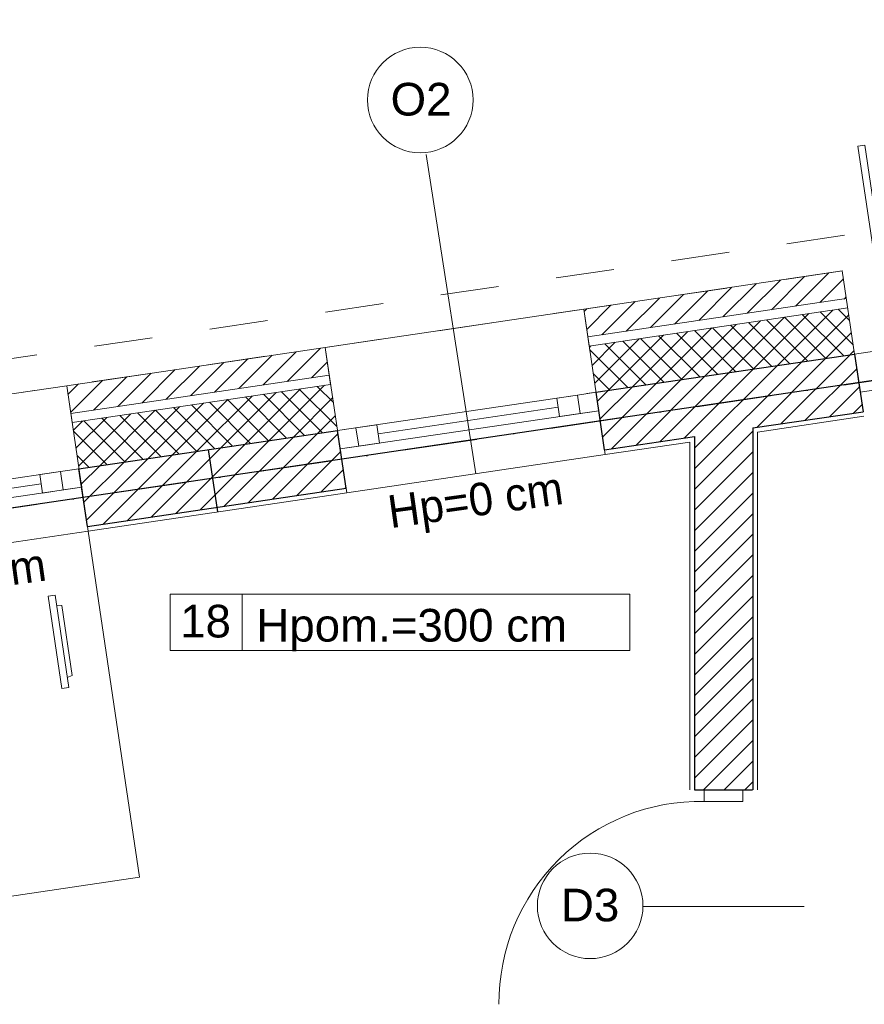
# Model space of a CAD drawing. Header units: metres. Extents: x -10951 to 10441, y -17253 to 1447.
# Tile 42 of 54: x -8372 to -8010, y -13982 to -13560. Entities that reach past the tile are written whole.
import ezdxf
from ezdxf.enums import TextEntityAlignment as Align

# ---------------------------------------------------------------- set-up
doc = ezdxf.new("R2010")
doc.units = ezdxf.units.M
doc.header["$MEASUREMENT"] = 0
for name, pattern in [('8', [0.5, 0.25, -0.25]), ('ACAD_ISO02W100', [15, 12, -3]), ('DASHDOT', [25.4, 12.7, -6.35, 0, -6.35])]:
    doc.linetypes.add(name, pattern=pattern)
for name, color, linetype, lineweight in [('#elektryczne', 8, 'Continuous', 20), ('0A_WYPOSAZENIE', 8, 'Continuous', 5), ('A_DRZWI', 8, 'Continuous', 5), ('A_HACZE', 8, 'Continuous', 5), ('A_OSIE', 8, 'Continuous', 13), ('A_OZACZENIE DRZWI', 8, 'Continuous', 13), ('A_OZNACZENIA OKIEN', 8, 'Continuous', 13), ('A_PROJEKTOWANE ŚCIANY MUROWANE NOŚNE', 8, 'Continuous', 30), ('A_STAL CIENKIE', 8, 'Continuous', 0), ('A_STOLARKA', 8, 'Continuous', 5), ('A_TABELKI POM.', 8, 'Continuous', 20), ('A_TYNK', 8, 'Continuous', 5), ('A_WYMIARY WEWNETRZNE', 8, 'Continuous', 18), ('A_WYPOSAZENIE', 8, 'Continuous', 5), ('EB_UZIEMIENIE', 1, 'ACAD_ISO02W100', 30)]:
    doc.layers.add(name, color=color, linetype=linetype, lineweight=lineweight)
doc.layers.add('A_OZNACZENIA WARSTW', color=8, linetype='Continuous')
doc.styles.add('ARIAL', font='arial.ttf')
doc.styles.add('m1_romans', font='romans.shx', dxfattribs={"width": 0.8})
doc.styles.add('opisy okien', font='txt', dxfattribs={"height": 15})

# ---------------------------------------------------------------- blocks, each defined once
blk = doc.blocks.new('podkład')
at = {"layer": '0A_WYPOSAZENIE', "color": 8}
for p, q in [((12287.18, -879.25), (12284.21, -879.69)), ((12290.07, -919.26), (12284.21, -879.69)), ((12287.18, -879.25), (12293.04, -918.82)), ((12290.09, -883.67), (12287.81, -883.51)), ((12294.54, -913.75), (12290.09, -883.67)), ((12294.54, -913.75), (12292.41, -914.56)), ((12293.04, -918.82), (12290.07, -919.26))]:
    blk.add_line(p, q, dxfattribs=at)
at = {"layer": 'A_DRZWI', "color": 8, "ltscale": 2}
for points in [[(12631.3, -686.7), (12634.27, -686.26), (12647.15, -773.31), (12644.18, -773.75)], [(12646.6, -790.07), (12632.2, -792.2), (12629.79, -775.88), (12644.18, -773.75)], [(12581.92, -962.7), (12581.92, -967.7), (12565.42, -967.7), (12565.42, -962.7)]]:
    blk.add_lwpolyline(points, close=True, dxfattribs=at)
blk.add_arc((12563.76, -1054), 86.32, 88.9011, 180.4638, dxfattribs=at)
at = {"layer": 'A_HACZE', "color": 8, "linetype": 'Continuous'}
for p, q in [((12608.43, -742.65), (12594.19, -756.89)), ((12618.81, -741.12), (12604.57, -755.36)), ((12587.68, -745.73), (12573.45, -759.96)), ((12598.06, -744.19), (12583.82, -758.43)), ((12625, -743.77), (12614.94, -753.82)), ((12556.56, -750.33), (12542.32, -764.57)), ((12566.94, -748.8), (12552.7, -763.03)), ((12577.31, -747.26), (12563.07, -761.5)), ((12626.15, -751.46), (12625.32, -752.29)), ((12525.44, -754.94), (12515.04, -765.34)), ((12535.81, -753.4), (12521.57, -767.64)), ((12546.19, -751.87), (12531.95, -766.11)), ((12515.06, -756.47), (12513.9, -757.64)), ((12610.2, -758.56), (12586.47, -782.29)), ((12620.58, -757.02), (12596.85, -780.76)), ((12627.29, -759.15), (12607.22, -779.22)), ((12625.06, -776.58), (12607.45, -758.97)), ((12629.19, -771.87), (12615.15, -757.83)), ((12627.64, -761.48), (12622.85, -756.69)), ((12579.08, -763.17), (12555.35, -786.9)), ((12589.46, -761.63), (12565.72, -785.36)), ((12599.83, -760.1), (12576.1, -783.83)), ((12594.27, -781.14), (12576.66, -763.53)), ((12601.97, -780), (12584.36, -762.39)), ((12609.67, -778.86), (12592.05, -761.25)), ((12617.36, -777.72), (12599.75, -760.11)), ((12547.96, -767.77), (12524.23, -791.5)), ((12558.33, -766.24), (12534.6, -789.97)), ((12568.71, -764.7), (12544.98, -788.43)), ((12563.47, -785.7), (12545.86, -768.08)), ((12571.17, -784.56), (12553.56, -766.95)), ((12578.87, -783.42), (12561.26, -765.81)), ((12586.57, -782.28), (12568.96, -764.67)), ((12628.44, -766.84), (12617.6, -777.68)), ((12516.83, -772.38), (12516.18, -773.04)), ((12527.21, -770.85), (12517.32, -780.74)), ((12537.58, -769.31), (12518.46, -788.44)), ((12540.37, -789.11), (12522.76, -771.5)), ((12548.07, -787.98), (12530.46, -770.36)), ((12555.77, -786.84), (12538.16, -769.22)), ((12380.2, -776.44), (12365.96, -790.67)), ((12390.57, -774.9), (12376.33, -789.14)), ((12400.94, -773.37), (12386.71, -787.6)), ((12532.67, -790.25), (12516.3, -773.88)), ((12627.96, -776.16), (12598.3, -805.82)), ((12629.59, -774.53), (12627.97, -776.15)), ((12359.45, -779.51), (12345.21, -793.75)), ((12369.82, -777.97), (12355.58, -792.21)), ((12403.88, -779.27), (12397.08, -786.07)), ((12607.22, -779.23), (12561.3, -825.14)), ((12596.84, -780.76), (12561.3, -816.3)), ((12617.59, -777.69), (12587.93, -807.35)), ((12328.32, -784.11), (12314.09, -798.35)), ((12338.7, -782.58), (12324.46, -796.82)), ((12349.07, -781.04), (12334.83, -795.28)), ((12524.97, -791.39), (12517.84, -784.26)), ((12576.1, -783.83), (12546.43, -813.49)), ((12586.47, -782.3), (12556.81, -811.96)), ((12630.75, -782.21), (12608.68, -804.28)), ((12297.2, -788.72), (12292.72, -793.2)), ((12307.58, -787.19), (12293.86, -800.9)), ((12317.95, -785.65), (12303.71, -799.89)), ((12402.72, -789.27), (12378.98, -813)), ((12544.97, -788.44), (12521.88, -811.53)), ((12555.35, -786.9), (12525.68, -816.57)), ((12565.72, -785.37), (12536.06, -815.03)), ((12381.97, -792.34), (12358.24, -816.07)), ((12392.34, -790.81), (12368.61, -814.54)), ((12394.09, -810.77), (12376.48, -793.16)), ((12401.79, -809.63), (12384.18, -792.02)), ((12407.98, -806.98), (12391.87, -790.88)), ((12406.45, -796.61), (12399.57, -789.74)), ((12524.23, -791.5), (12519.6, -796.14)), ((12534.6, -789.97), (12520.74, -803.83)), ((12631.9, -789.9), (12619.05, -802.75)), ((12350.84, -796.95), (12327.11, -820.68)), ((12361.22, -795.41), (12337.49, -819.15)), ((12363.29, -815.33), (12345.68, -797.71)), ((12371.59, -793.88), (12347.86, -817.61)), ((12370.99, -814.19), (12353.38, -796.58)), ((12378.69, -813.05), (12361.08, -795.44)), ((12386.39, -811.91), (12368.78, -794.3)), ((12406.16, -794.67), (12389.36, -811.47)), ((12633.04, -797.59), (12629.42, -801.21)), ((12319.72, -801.56), (12297.28, -824)), ((12330.09, -800.02), (12306.36, -823.75)), ((12340.47, -798.49), (12316.74, -822.22)), ((12340.19, -818.74), (12322.58, -801.13)), ((12347.89, -817.61), (12330.28, -799.99)), ((12355.59, -816.47), (12337.98, -798.85)), ((12298.97, -804.63), (12295, -808.6)), ((12309.35, -803.09), (12296.14, -816.3)), ((12317.1, -822.16), (12299.48, -804.55)), ((12324.79, -821.02), (12307.18, -803.41)), ((12332.49, -819.88), (12314.88, -802.27)), ((12407.3, -802.37), (12399.73, -809.93)), ((12309.4, -823.3), (12295.05, -808.96)), ((12399.73, -809.93), (12370.07, -839.6)), ((12408.44, -810.07), (12380.44, -838.06)), ((12586.3, -808.98), (12561.3, -833.98)), ((12368.61, -814.54), (12338.94, -844.21)), ((12378.98, -813), (12349.32, -842.67)), ((12389.36, -811.47), (12359.69, -841.13)), ((12347.86, -817.61), (12318.19, -847.28)), ((12358.24, -816.07), (12328.57, -845.74)), ((12409.58, -817.77), (12390.82, -836.53)), ((12586.3, -817.82), (12561.3, -842.82)), ((12301.7, -824.44), (12296.59, -819.34)), ((12316.74, -822.22), (12299.56, -839.4)), ((12327.11, -820.68), (12300.7, -847.1)), ((12337.49, -819.15), (12307.82, -848.81)), ((12306.36, -823.75), (12298.42, -831.7)), ((12410.72, -825.47), (12401.19, -834.99)), ((12586.3, -826.66), (12561.3, -851.66)), ((12411.86, -833.16), (12411.56, -833.46)), ((12586.3, -835.5), (12561.3, -860.5)), ((12586.3, -844.34), (12561.3, -869.34)), ((12586.3, -853.17), (12561.3, -878.17)), ((12586.3, -862.01), (12561.3, -887.01)), ((12586.3, -870.85), (12561.3, -895.85)), ((12586.3, -879.69), (12561.3, -904.69)), ((12586.3, -888.53), (12561.3, -913.53)), ((12586.3, -897.37), (12561.3, -922.37)), ((12586.3, -906.21), (12561.3, -931.21)), ((12586.3, -915.05), (12561.3, -940.05)), ((12586.3, -923.88), (12561.3, -948.88)), ((12586.3, -932.72), (12561.3, -957.72)), ((12586.3, -941.56), (12565.16, -962.7)), ((12586.3, -950.4), (12574, -962.7)), ((12586.3, -959.24), (12582.84, -962.7))]:
    blk.add_line(p, q, dxfattribs=at)
at = {"layer": 'A_OSIE', "color": 8, "linetype": 'DASHDOT', "ltscale": 2.5}
blk.add_line((10108.73, -1161.68), (13256.84, -695.71), dxfattribs=at)
at = {"layer": 'A_OZACZENIE DRZWI', "color": 8}
blk.add_line((12539.29, -1012.7), (12608.31, -1012.7), dxfattribs=at)
at = {"layer": 'A_OZNACZENIA OKIEN', "color": 8}
blk.add_line((12446.23, -690.33), (12467.58, -827.19), dxfattribs=at)
at = {"layer": 'A_OZNACZENIA WARSTW', "color": 8, "linetype": 'Continuous'}
blk.add_line((12352.83, -816.88), (12356.79, -843.59), dxfattribs=at)
at = {"layer": 'A_PROJEKTOWANE ŚCIANY MUROWANE NOŚNE', "color": 8}
for p, q in [((12519.02, -792.27), (12629.79, -775.88)), ((12629.79, -775.88), (12633.48, -800.61)), ((12522.69, -817.01), (12519.03, -792.28)), ((12586.3, -807.59), (12633.48, -800.61)), ((12297.44, -825.07), (12408.23, -808.67)), ((12411.89, -833.41), (12408.23, -808.68)), ((12586.3, -807.59), (12586.3, -962.7)), ((12522.69, -817.01), (12561.3, -811.29)), ((12561.3, -811.29), (12561.3, -962.7)), ((12301.1, -849.81), (12297.44, -825.08)), ((12301.1, -849.81), (12411.89, -833.41)), ((12561.3, -962.7), (12586.17, -962.7))]:
    blk.add_line(p, q, dxfattribs=at)
at = {"layer": 'A_STAL CIENKIE', "color": 8, "linetype": '8', "ltscale": 100}
for p, q in [((10325.66, -1065.38), (13908.4, -535.07)), ((13910.62, -549.91), (10327.86, -1080.21))]:
    blk.add_line(p, q, dxfattribs=at)
at = {"layer": 'A_STOLARKA', "color": 8}
for p, q in [((12513.75, -756.67), (12402.96, -773.07)), ((12522.98, -818.99), (12513.75, -756.67)), ((12402.96, -773.07), (12412.19, -835.39)), ((12292.17, -789.47), (12181.38, -805.87)), ((12301.39, -851.79), (12292.17, -789.47)), ((12511.11, -793.45), (12408.23, -808.68)), ((12511.11, -793.45), (12502.21, -794.77)), ((12519.03, -792.28), (12511.11, -793.45)), ((12511.11, -793.45), (12512.28, -801.37)), ((12512.28, -801.37), (12511.11, -793.45)), ((12519.03, -792.28), (12515.07, -792.87)), ((12520.2, -800.19), (12519.03, -792.28)), ((12502.21, -794.77), (12503.38, -802.68)), ((12520.2, -800.19), (12409.4, -816.59)), ((12502.79, -798.73), (12425.63, -810.15)), ((12503.38, -802.68), (12512.28, -801.37)), ((12512.28, -801.37), (12520.2, -800.19)), ((12425.05, -806.19), (12416.15, -807.51)), ((12426.22, -814.1), (12425.05, -806.19)), ((12416.15, -807.51), (12408.23, -808.68)), ((12416.15, -807.51), (12408.23, -808.68)), ((12408.23, -808.68), (12409.4, -816.59)), ((12408.23, -808.68), (12409.4, -816.59)), ((12417.32, -815.42), (12416.15, -807.51)), ((12416.15, -807.51), (12417.32, -815.42)), ((12417.32, -815.42), (12416.15, -807.51)), ((12417.32, -815.42), (12426.22, -814.1)), ((12409.4, -816.59), (12417.32, -815.42)), ((12409.4, -816.59), (12417.32, -815.42)), ((12412.19, -835.39), (12522.98, -818.99)), ((12289.53, -826.25), (12186.65, -841.48)), ((12289.53, -826.25), (12280.62, -827.57)), ((12297.44, -825.08), (12289.53, -826.25)), ((12289.53, -826.25), (12290.7, -834.16)), ((12290.7, -834.16), (12289.53, -826.25)), ((12297.44, -825.08), (12293.48, -825.66)), ((12298.61, -832.99), (12297.44, -825.08)), ((12281.21, -831.53), (12204.05, -842.95)), ((12280.62, -827.57), (12281.79, -835.48)), ((12298.61, -832.99), (12187.82, -849.39)), ((12281.79, -835.48), (12290.7, -834.16)), ((12290.7, -834.16), (12298.61, -832.99)), ((12190.6, -868.19), (12301.39, -851.79))]:
    blk.add_line(p, q, dxfattribs=at)
at = {"layer": 'A_TYNK', "color": 8, "linetype": 'Continuous'}
for p, q in [((12513.75, -756.67), (12624.55, -740.27)), ((12629.79, -775.88), (12624.48, -740.28)), ((12515.51, -768.54), (12626.3, -752.14)), ((12516.1, -772.5), (12513.75, -756.67)), ((12516.1, -772.5), (12626.89, -756.1)), ((12292.17, -789.47), (12402.96, -773.07)), ((12405.3, -788.9), (12402.96, -773.07)), ((12293.93, -801.34), (12404.72, -784.94)), ((12294.51, -805.29), (12405.3, -788.89)), ((12294.51, -805.3), (12292.17, -789.47))]:
    blk.add_line(p, q, dxfattribs=at)
at = {"layer": 'A_TYNK', "color": 8}
for p, q in [((12633.77, -802.59), (12588.3, -809.32)), ((12588.3, -809.32), (12588.3, -962.7)), ((12522.98, -818.99), (12559.3, -813.61)), ((12559.3, -813.61), (12559.3, -962.7)), ((12301.39, -851.79), (12412.19, -835.39))]:
    blk.add_line(p, q, dxfattribs=at)
at = {"layer": 'A_WYMIARY WEWNETRZNE', "color": 8, "linetype": 'Continuous'}
for p, q in [((12336.48, -903.05), (12336.48, -878.83)), ((12336.48, -878.83), (12533.46, -878.83)), ((12367.35, -878.83), (12367.35, -903.05)), ((12533.46, -878.83), (12533.46, -903.05)), ((12533.46, -903.05), (12336.48, -903.05))]:
    blk.add_line(p, q, dxfattribs=at)
for centre in [(12443.72, -666.96), (12516.53, -1012.48)]:
    blk.add_circle(centre, 22.63, dxfattribs=at)
at = {"layer": 'A_WYPOSAZENIE', "color": 8}
for p, q in [((12301.39, -851.79), (12222.26, -863.5)), ((12323.36, -1000.17), (12301.39, -851.79)), ((12244.22, -1011.89), (12323.36, -1000.17))]:
    blk.add_line(p, q, dxfattribs=at)
at = {"layer": 'A_OZACZENIE DRZWI', "color": 8, "ltscale": 0.1, "style": 'm1_romans', "width": 0.8}
for rotation, p in [(98.4861, (12735.07, -773.13)), (360, (12573.8, -1012.7)), (90, (11565.29, -1150.14)), (90, (11872.29, -1150.14)), (90, (12230.03, -1245.64)), (90, (12385.87, -1249.44)), (90, (11565.29, -1370.89)), (90, (11872.29, -1370.89)), (90, (12230.03, -1370.89)), (90, (12389.3, -1370.89)), (90, (11748.79, -1556.15)), (90, (11986.6, -1556.15)), (90, (12389.3, -1556.15)), (360, (12235.05, -1664.2)), (360, (12235.05, -1880.2)), (90, (11745.78, -2001.94))]:
    blk.add_attdef('SZEROKOSC', text='', height=10, rotation=rotation, dxfattribs=at).set_placement(p, align=Align.BOTTOM_CENTER)
for rotation, p in [(98.4861, (12738.56, -773.47)), (360, (12572.95, -1016.09)), (90, (11568.68, -1150.99)), (90, (11875.68, -1150.99)), (90, (12233.42, -1246.49)), (90, (12389.27, -1250.29)), (90, (11568.68, -1371.74)), (90, (11875.68, -1371.74)), (90, (12233.42, -1371.74)), (90, (12392.69, -1371.74)), (90, (11752.19, -1557)), (90, (11990, -1557)), (90, (12392.69, -1557)), (360, (12234.2, -1667.59)), (360, (12234.2, -1883.59)), (90, (11749.18, -2002.79))]:
    blk.add_attdef('WYSOKOSC', text='', height=10, rotation=rotation, dxfattribs=at).set_placement(p, align=Align.TOP_CENTER)
at = {"layer": 'A_OZNACZENIA OKIEN', "color": 8, "linetype": 'Continuous', "lineweight": 18, "style": 'ARIAL'}
for s, p in [('O2', (12431, -673.62)), ('Hpom.=300 cm', (12373.47, -899.17)), ('D3', (12504.01, -1019.13))]:
    blk.add_text(s, height=14, dxfattribs=at).set_placement(p)
at = {"layer": 'A_OZNACZENIA OKIEN', "color": 8, "linetype": 'Continuous', "lineweight": 18, "style": 'opisy okien'}
for p in [(12430.95, -850.57), (12209.37, -883.37)]:
    blk.add_text('Hp=0 cm', height=14, rotation=8, dxfattribs=at).set_placement(p)
at = {"layer": 'A_OZNACZENIA OKIEN', "color": 8, "ltscale": 0.1, "style": 'm1_romans', "width": 0.8}
for rotation, p in [(278.8676, (13373.71, -593.04)), (278.8676, (12983.87, -650.74)), (278.8676, (12445.73, -730.4)), (278.8676, (12224.15, -763.19)), (0, (14017.48, -900.03)), (278.8676, (11021.54, -941.2)), (278.8676, (10640.69, -997.57)), (0, (14017.48, -1574.7)), (90, (10819.6, -2080.7)), (90, (11204.6, -2080.7)), (90, (11970.6, -2080.7)), (90, (13175.8, -2080.7)), (90, (13539.8, -2080.7))]:
    blk.add_attdef('SZEROKOSC', text='', height=10, rotation=rotation, dxfattribs=at).set_placement(p, align=Align.BOTTOM_CENTER)
for rotation, p in [(278.8676, (13403.28, -587.56)), (278.8676, (13013.44, -645.27)), (278.8676, (12475.3, -724.92)), (278.8676, (12253.72, -757.72)), (0, (14011.09, -903.42)), (278.8676, (11051.11, -935.72)), (278.8676, (10670.26, -992.09)), (0, (14011.09, -1578.09)), (90, (10823, -2081.55)), (90, (11208, -2081.55)), (90, (11974, -2081.55)), (90, (13179.19, -2081.55)), (90, (13543.19, -2081.55))]:
    blk.add_attdef('WYSOKOSC', text='', height=10, rotation=rotation, dxfattribs=at).set_placement(p, align=Align.TOP_CENTER)
at = {"layer": 'A_TABELKI POM.', "color": 8, "linetype": 'Continuous', "lineweight": 18, "style": 'ARIAL'}
blk.add_text('18', height=14, dxfattribs=at).set_placement((12340.8, -897.41))

msp = doc.modelspace()

# ---------------------------------------------------------------- linework, layer by layer
at = {"layer": 'EB_UZIEMIENIE', "linetype": 'Continuous', "lineweight": 30}
msp.add_line((-7745.52, -13676.23), (-8583.02, -13800.26), dxfattribs=at)

# ---------------------------------------------------------------- block references
at = {"layer": '#elektryczne', "color": 8, "linetype": 'Continuous', "lineweight": 18}
msp.add_blockref('podkład', (-20644.32, -12927.59), dxfattribs=at)

doc.saveas('drawing.dxf')
